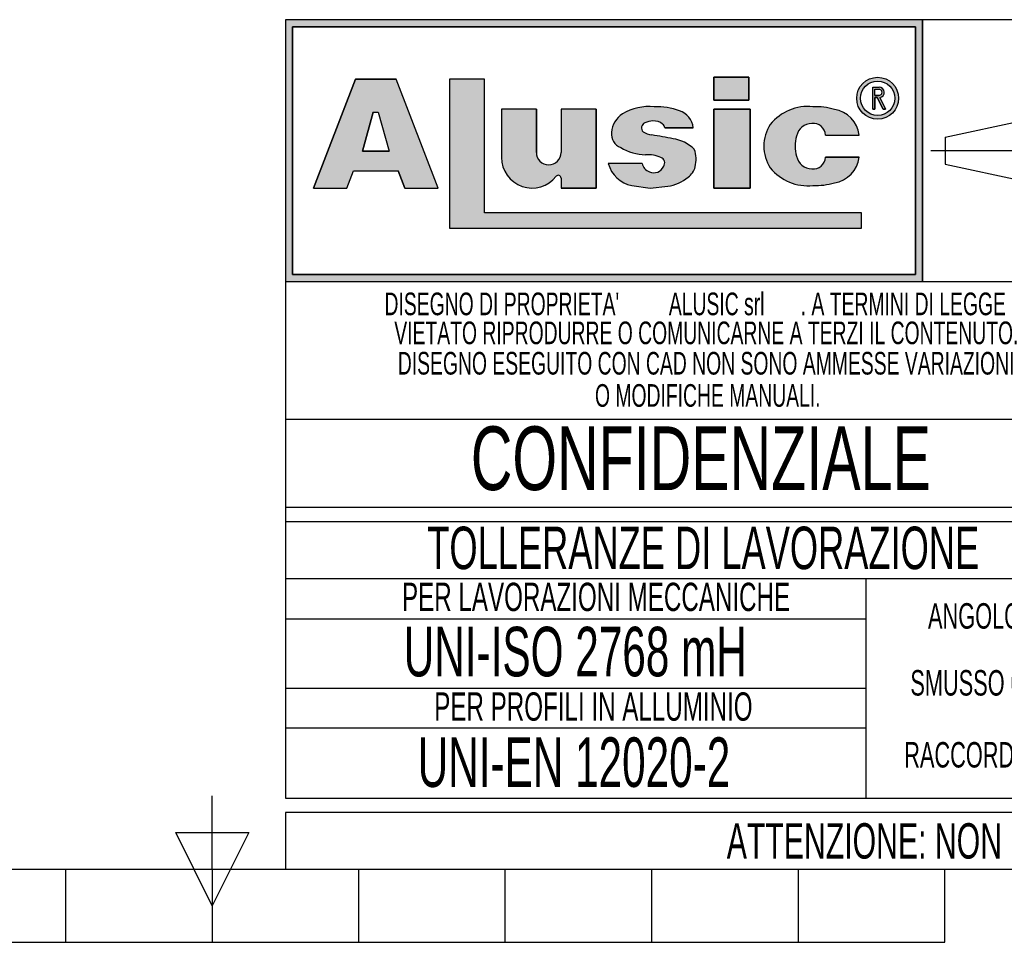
# Model space of a CAD drawing. Header units: millimetres. Extents: x 0 to 420, y 0 to 297.
# Tile 10 of 72: x 196 to 266, y 0 to 65. Entities that reach past the tile are written whole.
import ezdxf
from ezdxf.enums import TextEntityAlignment as Align

# ---------------------------------------------------------------- set-up
doc = ezdxf.new("R2010")
doc.units = ezdxf.units.MM
doc.linetypes.add('CENTERX2', pattern=[20.319999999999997, 12.7, -2.54, 2.54, -2.54])
doc.layers.add('CARTIGLIO', color=140, linetype='Continuous')
doc.styles.add('SLDTEXTSTYLE0', font='TXT', dxfattribs={"width": 0.6382978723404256})
doc.styles.add('SLDTEXTSTYLE1', font='TXT', dxfattribs={"width": 0.675})

# ---------------------------------------------------------------- blocks, each defined once
blk = doc.blocks.new('SW_NOTE_0_1')
at = {"layer": 'CARTIGLIO', "color": 0, "insert": (85.40558510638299, 3.222669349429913), "char_height": 2.5, "attachment_point": 2, "style": 'SLDTEXTSTYLE0'}
blk.add_mtext("ATTENZIONE: NON INTERPRETARE IL DISEGNO. IN CASO DI QUOTE MANCANTI O POCO CHIARE CONSULTARE L'UFFICIO TECNICO", dxfattribs=at)
blk = doc.blocks.new('SW_NOTE_0_14')
at = {"layer": 'CARTIGLIO', "color": 0, "insert": (6.67819148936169, 2.320321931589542), "char_height": 1.8, "attachment_point": 2, "style": 'SLDTEXTSTYLE0'}
blk.add_mtext("ANGOLO ±10'", dxfattribs=at)
blk = doc.blocks.new('SW_NOTE_0_15')
at = {"layer": 'CARTIGLIO', "color": 0, "insert": (23.93617021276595, 3.867203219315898), "char_height": 3, "attachment_point": 2, "style": 'SLDTEXTSTYLE0'}
blk.add_mtext('TOLLERANZE DI LAVORAZIONE', dxfattribs=at)
blk = doc.blocks.new('SW_NOTE_0_16')
at = {"layer": 'CARTIGLIO', "color": 0, "insert": (21.07265624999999, 5.800804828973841), "char_height": 4.500000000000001, "attachment_point": 2, "style": 'SLDTEXTSTYLE1'}
blk.add_mtext('CONFIDENZIALE', dxfattribs=at)
blk = doc.blocks.new('SW_NOTE_0_17')
at = {"layer": 'CARTIGLIO', "color": 0, "insert": (28.04255319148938, 2.062508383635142), "char_height": 1.6, "attachment_point": 2, "style": 'SLDTEXTSTYLE0'}
blk.add_mtext('DISEGNO ESEGUITO CON CAD NON SONO AMMESSE VARIAZIONI', dxfattribs=at)
blk = doc.blocks.new('SW_NOTE_0_18')
at = {"layer": 'CARTIGLIO', "color": 0, "insert": (27.3404255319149, 2.062508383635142), "char_height": 1.6, "attachment_point": 2, "style": 'SLDTEXTSTYLE0'}
blk.add_mtext('VIETATO RIPRODURRE O COMUNICARNE A TERZI IL CONTENUTO.', dxfattribs=at)
blk = doc.blocks.new('SW_NOTE_0_19')
at = {"layer": 'CARTIGLIO', "color": 0, "insert": (7.587765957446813, 2.320321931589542), "char_height": 1.8, "attachment_point": 2, "style": 'SLDTEXTSTYLE0'}
blk.add_mtext('SMUSSO 0.5x45°', dxfattribs=at)
blk = doc.blocks.new('SW_NOTE_0_20')
at = {"layer": 'CARTIGLIO', "color": 0, "insert": (10.40425531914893, 2.062508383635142), "char_height": 1.6, "attachment_point": 2, "style": 'SLDTEXTSTYLE0'}
blk.add_mtext('O MODIFICHE MANUALI.', dxfattribs=at)
blk = doc.blocks.new('SW_NOTE_0_21')
at = {"layer": 'CARTIGLIO', "color": 0, "char_height": 1.6, "attachment_point": 2, "style": 'SLDTEXTSTYLE0'}
for s, insert in [("DISEGNO DI PROPRIETA'", (10.27659574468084, 2.062508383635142)), ('ALUSIC srl', (25.45120500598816, 2.062508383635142)), (". A TERMINI DI LEGGE E'", (39.41078027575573, 2.062508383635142))]:
    blk.add_mtext(s, dxfattribs=dict(at, insert=insert))
blk = doc.blocks.new('SW_NOTE_0_22')
at = {"layer": 'CARTIGLIO', "color": 0, "insert": (8.569148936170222, 2.320321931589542), "char_height": 1.8, "attachment_point": 2, "style": 'SLDTEXTSTYLE0'}
blk.add_mtext('RACCORDO R 0.5', dxfattribs=at)
blk = doc.blocks.new('SW_NOTE_0_23')
at = {"layer": 'CARTIGLIO', "color": 0, "insert": (18.30319148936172, 2.578135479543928), "char_height": 2, "attachment_point": 2, "style": 'SLDTEXTSTYLE0'}
blk.add_mtext('PER LAVORAZIONI MECCANICHE', dxfattribs=at)
blk = doc.blocks.new('SW_NOTE_0_24')
at = {"layer": 'CARTIGLIO', "color": 0, "insert": (15.68484042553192, 4.511737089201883), "char_height": 3.5, "attachment_point": 2, "style": 'SLDTEXTSTYLE0'}
blk.add_mtext('UNI-ISO 2768 mH', dxfattribs=at)
blk = doc.blocks.new('SW_NOTE_0_25')
at = {"layer": 'CARTIGLIO', "color": 0, "insert": (13.85638297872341, 2.578135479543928), "char_height": 2, "attachment_point": 2, "style": 'SLDTEXTSTYLE0'}
blk.add_mtext('PER PROFILI IN ALLUMINIO', dxfattribs=at)
blk = doc.blocks.new('SW_NOTE_0_26')
at = {"layer": 'CARTIGLIO', "color": 0, "insert": (14.05585106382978, 4.511737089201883), "char_height": 3.5, "attachment_point": 2, "style": 'SLDTEXTSTYLE0'}
blk.add_mtext('UNI-EN 12020-2', dxfattribs=at)
blk = doc.blocks.new('Cartiglio ALUSIC')
at = {"layer": 'CARTIGLIO'}
h = blk.add_hatch(color=256, dxfattribs=at)
h.paths.add_polyline_path([(113.971100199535, 149.9990413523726), (113.971100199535, 131.4990413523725), (158.971100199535, 131.4990413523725), (158.971100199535, 149.9990413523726)], flags=0)
h.paths.add_polyline_path([(114.471100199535, 131.9990413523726), (114.471100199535, 149.4990413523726), (158.471100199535, 149.4990413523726), (158.471100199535, 131.9990413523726)], flags=0)
h = blk.add_hatch(color=256, dxfattribs=at)
h.paths.add_polyline_path([(118.292263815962, 138.1064632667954), (118.7611454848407, 139.3206628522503), (121.9303757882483, 139.3206628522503), (122.3992574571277, 138.1064632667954), (124.7510688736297, 138.1064632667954), (121.7833115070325, 145.7916640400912), (118.9082097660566, 145.7916640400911), (115.9404523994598, 138.1064632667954)], flags=0)
h.paths.add_polyline_path([(119.3961687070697, 140.7216809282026), (120.1708764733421, 143.4547391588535), (120.5206447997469, 143.4547391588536), (121.2953525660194, 140.721680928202)], flags=0)
for points in [[(128.0219401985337, 145.7956943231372), (125.5527056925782, 145.7956943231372), (125.5527056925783, 135.2696801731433), (154.6424359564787, 135.2696801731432), (154.6424359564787, 136.3597302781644), (128.0219401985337, 136.3597302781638)], [(144.2116339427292, 145.9308884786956), (144.2116339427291, 144.3245774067), (146.6985305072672, 144.3245774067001), (146.6985305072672, 145.9308884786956)], [(146.7838932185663, 143.6808359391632), (144.2116339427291, 143.6808359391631), (144.2116339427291, 138.1064632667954), (146.7838932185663, 138.1064632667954)]]:
    blk.add_hatch(color=256, dxfattribs=at).paths.add_polyline_path(points, flags=0)
h = blk.add_hatch(color=256, dxfattribs=at)
edge = h.paths.add_edge_path(flags=0)
edge.add_arc((155.7921827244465, 144.4510199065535), 1.479868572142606, 0, 360)
edge = h.paths.add_edge_path(flags=0)
edge.add_arc((155.7921827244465, 144.4510199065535), 1.214864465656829, 0, 360)
h = blk.add_hatch(color=256, dxfattribs=at)
edge = h.paths.add_edge_path(flags=0)
edge.add_arc((155.8903200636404, 144.8676091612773), 0.3723980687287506, 277.1406326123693, 450.0000000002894)
edge.add_line((155.8903200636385, 145.240007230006), (155.450204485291, 145.240007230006))
edge.add_line((155.450204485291, 145.240007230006), (155.450204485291, 143.6880606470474))
edge.add_line((155.450204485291, 143.6880606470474), (155.605611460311, 143.6880606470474))
edge.add_line((155.605611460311, 143.6880606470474), (155.605611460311, 144.4952110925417))
edge.add_line((155.605611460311, 144.4952110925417), (155.764003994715, 144.4952110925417))
edge.add_line((155.764003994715, 144.4952110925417), (156.171212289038, 143.6880606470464))
edge.add_line((156.171212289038, 143.6880606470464), (156.3452765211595, 143.6880606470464))
edge.add_line((156.3452765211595, 143.6880606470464), (155.9366110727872, 144.4980993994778))
edge = h.paths.add_edge_path(flags=0)
edge.add_line((155.6056114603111, 145.0846002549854), (155.8903200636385, 145.0846002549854))
edge.add_arc((155.8903200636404, 144.8676091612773), 0.2169910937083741, -90.00000000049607, 90.00000000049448, ccw=False)
edge.add_line((155.8903200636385, 144.6506180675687), (155.6056114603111, 144.6506180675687))
edge.add_line((155.6056114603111, 144.6506180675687), (155.6056114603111, 145.0846002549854))
h = blk.add_hatch(color=256, dxfattribs=at)
edge = h.paths.add_edge_path(flags=0)
edge.add_arc((132.5578484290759, 140.6186164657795), 0.8721260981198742, 180, 360, ccw=False)
edge.add_line((131.6857223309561, 140.6186164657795), (131.6857223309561, 143.6808359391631))
edge.add_line((131.6857223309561, 143.6808359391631), (129.2243885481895, 143.6808359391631))
edge.add_line((129.2243885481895, 143.6808359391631), (129.2243885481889, 140.2640777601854))
edge.add_arc((131.3820030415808, 140.2640777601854), 2.157614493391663, 180, 321.9680973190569)
edge.add_arc((133.2350345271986, 138.8146685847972), 0.1949400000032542, 3.751097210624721e-10, 141.9680973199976, ccw=False)
edge.add_line((133.4299745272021, 138.8146685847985), (133.4299745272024, 138.106463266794))
edge.add_line((133.4299745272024, 138.106463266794), (135.91068894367, 138.106463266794))
edge.add_line((135.91068894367, 138.106463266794), (135.9106889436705, 143.6808359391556))
edge.add_line((135.9106889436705, 143.6808359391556), (133.4299745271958, 143.6808359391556))
edge.add_line((133.4299745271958, 143.6808359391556), (133.4299745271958, 140.6186164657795))
h = blk.add_hatch(color=256, dxfattribs=at)
edge = h.paths.add_edge_path(flags=0)
edge.add_line((139.7219511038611, 138.0874905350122), (140.9616140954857, 138.2313935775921))
edge.add_arc((140.6251358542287, 140.9172664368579), 2.706867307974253, 277.1406456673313, 311.0032214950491)
edge.add_arc((141.7459062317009, 139.8536948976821), 1.178212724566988, 303.7868133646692, 347.8980612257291)
edge.add_arc((141.0550130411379, 140.1458147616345), 1.920162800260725, 343.6935231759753, 381.4193527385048)
edge.add_arc((140.9170023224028, 138.8528855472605), 2.77207698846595, 46.00269433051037, 81.25096772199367)
edge.add_arc((133.1604335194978, 99.54681763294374), 42.8338661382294, 78.993004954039, 81.01866969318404)
edge.add_arc((140.0875549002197, 143.5111497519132), 1.672976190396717, 238.77709912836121, 261.74465207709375, ccw=False)
edge.add_arc((139.511171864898, 142.3534770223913), 0.3988810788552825, 114.64010585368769, 223.1865854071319, ccw=False)
edge.add_arc((139.9292750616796, 141.471492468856), 1.374925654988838, 90.51660503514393, 115.15343256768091, ccw=False)
edge.add_arc((139.978971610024, 141.8617877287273), 0.986530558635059, 50.69488274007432, 93.60864602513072, ccw=False)
edge.add_arc((140.2656634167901, 142.2302567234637), 0.519939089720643, 14.547573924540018, 49.4198797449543, ccw=False)
edge.add_line((140.7689329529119, 142.3608569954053), (142.7634621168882, 142.3608569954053))
edge.add_arc((141.3534729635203, 142.2214802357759), 1.416861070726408, 5.645321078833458, 71.38339334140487)
edge.add_arc((140.0918708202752, 138.6413140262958), 5.212710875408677, 70.80435731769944, 90.86664277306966)
edge.add_arc((139.6876943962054, 140.01898057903), 3.848224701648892, 85.15036290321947, 119.9120405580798)
edge.add_arc((138.7589405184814, 141.8826763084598), 1.774008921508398, 123.9309471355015, 174.9914571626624)
edge.add_arc((138.007121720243, 141.9227892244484), 1.021881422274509, 173.5516105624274, 249.3813116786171)
edge.add_arc((139.4480837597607, 143.8857829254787), 3.430150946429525, 238.3320469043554, 269.1908231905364)
edge.add_arc((139.5671105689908, 138.3083973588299), 2.154096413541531, 64.99796384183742, 94.45891481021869, ccw=False)
edge.add_arc((140.3551381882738, 139.8813550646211), 0.398545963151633, -35.586121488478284, 72.11412463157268, ccw=False)
edge.add_arc((139.9862171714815, 139.9393420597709), 0.7512299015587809, 245.201083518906, 337.29941344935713, ccw=False)
edge.add_arc((139.934335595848, 140.0154535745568), 0.8024620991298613, 192.5591591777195, 250.8523518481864, ccw=False)
edge.add_line((139.1510748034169, 139.8409601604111), (136.768183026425, 139.8409601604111))
edge.add_arc((138.8654850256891, 140.4022414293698), 2.1711085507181, 194.9824340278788, 258.3364147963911)
edge.add_line((138.4265630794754, 138.2759630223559), (139.7219511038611, 138.0874905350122))
h = blk.add_hatch(color=256, dxfattribs=at)
edge = h.paths.add_edge_path(flags=0)
edge.add_arc((151.1448446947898, 140.5631500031), 1.095489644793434, 191.1589777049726, 269.9285492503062, ccw=False)
edge.add_arc((152.2932291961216, 141.066632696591), 2.335462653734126, 162.1599290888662, 197.8400709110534, ccw=False)
edge.add_arc((151.1448446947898, 141.5701153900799), 1.095489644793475, 90.07145075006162, 168.8410222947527, ccw=False)
edge.add_arc((151.2517282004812, 141.8150308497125), 0.8574339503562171, 2.566657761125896, 97.25285314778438, ccw=False)
edge.add_line((152.108301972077, 141.8534281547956), (154.4848142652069, 141.8534281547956))
edge.add_arc((152.4212904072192, 141.6061501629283), 2.078287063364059, 6.833333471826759, 81.00039250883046)
edge.add_arc((151.336234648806, 138.6914263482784), 5.163706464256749, 74.1517675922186, 91.31975036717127)
edge.add_arc((150.8738064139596, 140.4366829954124), 3.434301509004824, 84.25969198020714, 140.8312604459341)
edge.add_arc((150.5707293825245, 141.0666326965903), 2.817144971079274, 146.8823062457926, 213.1176937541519)
edge.add_arc((150.87380641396, 141.6965823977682), 3.434301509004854, 219.1687395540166, 275.7403080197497)
edge.add_arc((151.3362346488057, 143.4418390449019), 5.163706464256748, 268.6802496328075, 285.8482324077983)
edge.add_arc((152.4212904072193, 140.5271152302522), 2.078287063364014, 278.9996074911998, 353.1666665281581)
edge.add_line((154.4848142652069, 140.2798372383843), (152.1083019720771, 140.2798372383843))
edge.add_arc((151.2517282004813, 140.3182345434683), 0.8574339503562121, 262.7471468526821, 357.4333422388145, ccw=False)
for p, q in [((113.971100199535, 149.9990413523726), (113.971100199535, 131.4990413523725)), ((113.971100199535, 149.9990413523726), (113.971100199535, 94.99904135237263)), ((173.971100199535, 149.9990413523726), (113.971100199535, 149.9990413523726)), ((158.971100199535, 149.9990413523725), (113.971100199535, 149.9990413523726)), ((113.971100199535, 149.9990413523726), (113.971100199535, 131.4990413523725)), ((113.971100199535, 149.9990413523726), (113.971100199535, 115.5498549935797)), ((158.971100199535, 131.4990413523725), (158.971100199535, 149.9990413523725)), ((158.971100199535, 149.9990413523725), (158.971100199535, 131.4990413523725)), ((114.471100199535, 131.9990413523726), (114.471100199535, 149.4990413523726)), ((114.471100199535, 149.4990413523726), (114.471100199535, 131.9990413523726)), ((114.471100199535, 149.4990413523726), (158.471100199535, 149.4990413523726)), ((158.471100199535, 149.4990413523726), (114.471100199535, 149.4990413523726)), ((158.471100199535, 149.4990413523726), (158.471100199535, 131.9990413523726)), ((158.471100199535, 131.9990413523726), (158.471100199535, 149.4990413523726)), ((118.9082097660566, 145.7916640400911), (115.9404523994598, 138.1064632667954)), ((115.9404523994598, 138.1064632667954), (118.9082097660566, 145.7916640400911)), ((121.7833115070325, 145.7916640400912), (118.9082097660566, 145.7916640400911)), ((118.9082097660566, 145.7916640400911), (121.7833115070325, 145.7916640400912)), ((124.7510688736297, 138.1064632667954), (121.7833115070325, 145.7916640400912)), ((124.7510688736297, 138.1064632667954), (121.7833115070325, 145.7916640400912)), ((128.0219401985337, 145.7956943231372), (125.5527056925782, 145.7956943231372)), ((125.5527056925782, 145.7956943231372), (125.5527056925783, 135.2696801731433)), ((128.0219401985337, 145.7956943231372), (125.5527056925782, 145.7956943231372)), ((125.5527056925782, 145.7956943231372), (125.5527056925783, 135.2696801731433)), ((128.0219401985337, 136.3597302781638), (128.0219401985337, 145.7956943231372)), ((128.0219401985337, 136.3597302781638), (128.0219401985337, 145.7956943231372)), ((146.6985305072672, 145.9308884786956), (144.2116339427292, 145.9308884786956)), ((144.2116339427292, 145.9308884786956), (144.2116339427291, 144.3245774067)), ((144.2116339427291, 144.3245774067), (144.2116339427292, 145.9308884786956)), ((144.2116339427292, 145.9308884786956), (146.6985305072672, 145.9308884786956)), ((146.6985305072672, 145.9308884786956), (146.6985305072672, 144.3245774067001)), ((146.6985305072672, 144.3245774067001), (146.6985305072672, 145.9308884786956)), ((155.450204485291, 143.6880606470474), (155.450204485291, 145.240007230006)), ((155.450204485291, 143.6880606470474), (155.450204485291, 145.240007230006)), ((155.450204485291, 145.240007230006), (155.8903200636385, 145.240007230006)), ((155.450204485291, 145.240007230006), (155.8903200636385, 145.240007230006)), ((155.6056114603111, 145.0846002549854), (155.8903200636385, 145.0846002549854)), ((155.6056114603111, 144.6506180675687), (155.6056114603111, 145.0846002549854)), ((155.6056114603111, 144.6506180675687), (155.6056114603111, 145.0846002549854)), ((155.6056114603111, 145.0846002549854), (155.8903200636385, 145.0846002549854)), ((144.2116339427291, 144.3245774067), (146.6985305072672, 144.3245774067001)), ((146.6985305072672, 144.3245774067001), (144.2116339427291, 144.3245774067)), ((155.6056114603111, 144.6506180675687), (155.8903200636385, 144.6506180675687)), ((155.8903200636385, 144.6506180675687), (155.6056114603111, 144.6506180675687)), ((155.605611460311, 144.4952110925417), (155.605611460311, 143.6880606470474)), ((155.605611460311, 143.6880606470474), (155.605611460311, 144.4952110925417)), ((155.764003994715, 144.4952110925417), (155.605611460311, 144.4952110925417)), ((155.605611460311, 144.4952110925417), (155.764003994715, 144.4952110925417)), ((156.171212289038, 143.6880606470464), (155.764003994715, 144.4952110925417)), ((155.764003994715, 144.4952110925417), (156.171212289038, 143.6880606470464)), ((155.9366110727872, 144.4980993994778), (156.3452765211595, 143.6880606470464)), ((155.9366110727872, 144.4980993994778), (156.3452765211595, 143.6880606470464)), ((119.3961687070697, 140.7216809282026), (120.1708764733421, 143.4547391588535)), ((120.1708764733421, 143.4547391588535), (119.3961687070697, 140.7216809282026)), ((120.1708764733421, 143.4547391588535), (120.5206447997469, 143.4547391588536)), ((120.1708764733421, 143.4547391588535), (120.5206447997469, 143.4547391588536)), ((120.5206447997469, 143.4547391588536), (121.2953525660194, 140.721680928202)), ((120.5206447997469, 143.4547391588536), (121.2953525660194, 140.721680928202)), ((129.2243885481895, 143.6808359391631), (129.2243885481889, 140.2640777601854)), ((131.6857223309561, 143.6808359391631), (129.2243885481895, 143.6808359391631)), ((131.6857223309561, 143.6808359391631), (129.2243885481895, 143.6808359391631)), ((129.2243885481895, 143.6808359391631), (129.2243885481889, 140.2640777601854)), ((131.6857223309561, 140.6186164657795), (131.6857223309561, 143.6808359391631)), ((131.6857223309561, 143.6808359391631), (131.6857223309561, 140.6186164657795)), ((135.9106889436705, 143.6808359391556), (133.4299745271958, 143.6808359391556)), ((133.4299745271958, 143.6808359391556), (133.4299745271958, 140.6186164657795)), ((133.4299745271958, 143.6808359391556), (133.4299745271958, 140.6186164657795)), ((135.9106889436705, 143.6808359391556), (133.4299745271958, 143.6808359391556)), ((135.9106889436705, 143.6808359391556), (135.91068894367, 138.106463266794)), ((135.91068894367, 138.106463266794), (135.9106889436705, 143.6808359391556)), ((146.7838932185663, 143.6808359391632), (144.2116339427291, 143.6808359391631)), ((144.2116339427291, 143.6808359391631), (144.2116339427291, 138.1064632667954)), ((144.2116339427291, 143.6808359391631), (146.7838932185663, 143.6808359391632)), ((144.2116339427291, 138.1064632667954), (144.2116339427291, 143.6808359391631)), ((146.7838932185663, 138.1064632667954), (146.7838932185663, 143.6808359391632)), ((146.7838932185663, 143.6808359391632), (146.7838932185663, 138.1064632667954)), ((155.450204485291, 143.6880606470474), (155.605611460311, 143.6880606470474)), ((155.605611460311, 143.6880606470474), (155.450204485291, 143.6880606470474)), ((156.171212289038, 143.6880606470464), (156.3452765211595, 143.6880606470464)), ((156.3452765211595, 143.6880606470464), (156.171212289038, 143.6880606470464)), ((160.5624374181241, 141.7060810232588), (166.0550106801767, 142.8872795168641)), ((140.7689329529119, 142.3608569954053), (142.7634621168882, 142.3608569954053)), ((142.7634621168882, 142.3608569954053), (140.7689329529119, 142.3608569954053)), ((152.108301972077, 141.8534281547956), (154.4848142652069, 141.8534281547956)), ((152.108301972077, 141.8534281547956), (154.4848142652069, 141.8534281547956)), ((160.5624374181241, 141.7060810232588), (160.5624374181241, 139.7920016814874)), ((121.2953525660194, 140.721680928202), (119.3961687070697, 140.7216809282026)), ((119.3961687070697, 140.7216809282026), (121.2953525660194, 140.721680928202)), ((139.1510748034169, 139.8409601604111), (136.768183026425, 139.8409601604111)), ((139.1510748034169, 139.8409601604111), (136.768183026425, 139.8409601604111)), ((154.4848142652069, 140.2798372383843), (152.1083019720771, 140.2798372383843)), ((152.1083019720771, 140.2798372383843), (154.4848142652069, 140.2798372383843)), ((160.5624374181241, 139.7920016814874), (166.0550106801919, 138.6108031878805)), ((118.292263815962, 138.1064632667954), (118.7611454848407, 139.3206628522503)), ((118.292263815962, 138.1064632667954), (118.7611454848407, 139.3206628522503)), ((118.7611454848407, 139.3206628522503), (121.9303757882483, 139.3206628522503)), ((118.7611454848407, 139.3206628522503), (121.9303757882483, 139.3206628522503)), ((122.3992574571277, 138.1064632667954), (121.9303757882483, 139.3206628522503)), ((121.9303757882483, 139.3206628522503), (122.3992574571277, 138.1064632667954)), ((133.4299745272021, 138.8146685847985), (133.4299745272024, 138.106463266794)), ((133.4299745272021, 138.8146685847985), (133.4299745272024, 138.106463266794)), ((115.9404523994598, 138.1064632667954), (118.292263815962, 138.1064632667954)), ((115.9404523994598, 138.1064632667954), (118.292263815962, 138.1064632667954)), ((122.3992574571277, 138.1064632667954), (124.7510688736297, 138.1064632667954)), ((122.3992574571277, 138.1064632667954), (124.7510688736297, 138.1064632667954)), ((133.4299745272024, 138.106463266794), (135.91068894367, 138.106463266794)), ((135.91068894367, 138.106463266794), (133.4299745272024, 138.106463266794)), ((138.4265630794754, 138.2759630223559), (139.7219511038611, 138.0874905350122)), ((138.4265630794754, 138.2759630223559), (139.7219511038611, 138.0874905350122)), ((139.7219511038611, 138.0874905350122), (140.9616140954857, 138.2313935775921)), ((139.7219511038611, 138.0874905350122), (140.9616140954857, 138.2313935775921)), ((144.2116339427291, 138.1064632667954), (146.7838932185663, 138.1064632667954)), ((146.7838932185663, 138.1064632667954), (144.2116339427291, 138.1064632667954)), ((154.6424359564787, 136.3597302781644), (128.0219401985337, 136.3597302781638)), ((154.6424359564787, 136.3597302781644), (128.0219401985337, 136.3597302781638)), ((154.6424359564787, 135.2696801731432), (154.6424359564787, 136.3597302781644)), ((154.6424359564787, 135.2696801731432), (154.6424359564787, 136.3597302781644)), ((125.5527056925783, 135.2696801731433), (154.6424359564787, 135.2696801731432)), ((125.5527056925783, 135.2696801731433), (154.6424359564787, 135.2696801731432)), ((113.971100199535, 131.4990413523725), (158.971100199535, 131.4990413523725)), ((113.971100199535, 131.4990413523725), (173.971100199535, 131.4990413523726)), ((158.471100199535, 131.9990413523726), (114.471100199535, 131.9990413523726)), ((114.471100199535, 131.9990413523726), (158.471100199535, 131.9990413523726)), ((173.971100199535, 121.7636603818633), (113.971100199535, 121.7636603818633)), ((173.971100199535, 115.5498549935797), (113.971100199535, 115.5498549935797)), ((113.971100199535, 114.5498549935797), (173.971100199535, 114.5498549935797)), ((113.971100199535, 114.5498549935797), (113.971100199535, 94.99904135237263)), ((173.9571410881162, 110.4900006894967), (113.9571410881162, 110.4900006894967)), ((154.9806365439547, 94.99904135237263), (154.9806365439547, 110.4900006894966)), ((113.971100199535, 107.6716313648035), (154.9806365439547, 107.6716313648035)), ((154.9806365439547, 102.7445210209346), (113.971100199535, 102.7445210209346)), ((113.9850593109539, 99.96496483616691), (154.9945956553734, 99.96496483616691)), ((113.971100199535, 94.99904135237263), (173.971100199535, 94.99904135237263)), ((313.621100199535, 93.99904135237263), (113.971100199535, 93.99904135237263)), ((113.971100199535, 93.99904135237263), (113.971100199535, 89.99904135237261)), ((113.971100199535, 89.99904135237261), (313.621100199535, 89.99904135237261))]:
    blk.add_line(p, q, dxfattribs=at)
at = {"layer": 'CARTIGLIO', "linetype": 'CENTERX2'}
blk.add_line((159.5584198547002, 140.749041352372), (173.3837805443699, 140.749041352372), dxfattribs=at)
at = {"layer": 'CARTIGLIO', "linetype": 'Continuous'}
blk.add_line((113.9695322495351, 89.99904135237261), (313.621100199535, 89.99904135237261), dxfattribs=at)
at = {"layer": 'CARTIGLIO'}
for radius in [1.479868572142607, 1.479868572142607, 1.214864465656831, 1.214864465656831]:
    blk.add_circle((155.7921827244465, 144.4510199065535), radius, dxfattribs=at)
for centre, radius, start, end in [((155.8903200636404, 144.8676091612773), 0.3723980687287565, 277.1406326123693, 90.00000000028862), ((155.8903200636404, 144.8676091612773), 0.3723980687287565, 277.1406326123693, 90.00000000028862), ((155.8903200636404, 144.8676091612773), 0.2169910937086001, 269.9999999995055, 90.00000000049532), ((155.8903200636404, 144.8676091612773), 0.2169910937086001, 269.9999999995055, 90.00000000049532), ((138.7589405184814, 141.8826763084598), 1.774008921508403, 123.9309471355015, 174.9914571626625), ((138.7589405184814, 141.8826763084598), 1.774008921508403, 123.9309471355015, 174.9914571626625), ((139.6876943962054, 140.01898057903), 3.848224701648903, 85.15036290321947, 119.9120405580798), ((139.6876943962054, 140.01898057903), 3.848224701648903, 85.15036290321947, 119.9120405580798), ((140.0918708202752, 138.6413140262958), 5.212710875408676, 70.80435731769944, 90.86664277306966), ((140.0918708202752, 138.6413140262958), 5.212710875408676, 70.80435731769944, 90.86664277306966), ((141.3534729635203, 142.2214802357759), 1.416861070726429, 5.645321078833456, 71.38339334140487), ((141.3534729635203, 142.2214802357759), 1.416861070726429, 5.645321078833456, 71.38339334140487), ((150.8738064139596, 140.4366829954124), 3.434301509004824, 84.25969198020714, 140.8312604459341), ((150.8738064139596, 140.4366829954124), 3.434301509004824, 84.25969198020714, 140.8312604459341), ((151.336234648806, 138.6914263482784), 5.163706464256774, 74.1517675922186, 91.31975036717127), ((151.336234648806, 138.6914263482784), 5.163706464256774, 74.1517675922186, 91.31975036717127), ((152.4212904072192, 141.6061501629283), 2.078287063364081, 6.833333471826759, 81.00039250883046), ((152.4212904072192, 141.6061501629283), 2.078287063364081, 6.833333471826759, 81.00039250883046), ((139.511171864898, 142.3534770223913), 0.3988810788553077, 114.6401058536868, 223.1865854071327), ((139.511171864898, 142.3534770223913), 0.3988810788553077, 114.6401058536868, 223.1865854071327), ((139.9292750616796, 141.471492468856), 1.374925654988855, 90.51660503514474, 115.1534325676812), ((139.9292750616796, 141.471492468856), 1.374925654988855, 90.51660503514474, 115.1534325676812), ((139.978971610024, 141.8617877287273), 0.9865305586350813, 50.69488274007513, 93.60864602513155), ((139.978971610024, 141.8617877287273), 0.9865305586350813, 50.69488274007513, 93.60864602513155), ((140.2656634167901, 142.2302567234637), 0.5199390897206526, 14.5475739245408, 49.41987974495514), ((140.2656634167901, 142.2302567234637), 0.5199390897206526, 14.5475739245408, 49.41987974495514), ((150.5707293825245, 141.0666326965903), 2.81714497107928, 146.8823062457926, 213.1176937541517), ((150.5707293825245, 141.0666326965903), 2.81714497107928, 146.8823062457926, 213.1176937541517), ((151.1448446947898, 141.5701153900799), 1.095489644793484, 90.07145075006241, 168.8410222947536), ((151.1448446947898, 141.5701153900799), 1.095489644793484, 90.07145075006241, 168.8410222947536), ((151.2517282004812, 141.8150308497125), 0.8574339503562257, 2.566657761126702, 97.25285314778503), ((151.2517282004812, 141.8150308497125), 0.8574339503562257, 2.566657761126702, 97.25285314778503), ((138.007121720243, 141.9227892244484), 1.021881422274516, 173.5516105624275, 249.381311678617), ((138.007121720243, 141.9227892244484), 1.021881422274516, 173.5516105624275, 249.381311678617), ((140.0875549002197, 143.5111497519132), 1.672976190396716, 238.777099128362, 261.7446520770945), ((140.0875549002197, 143.5111497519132), 1.672976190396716, 238.777099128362, 261.7446520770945), ((133.1604335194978, 99.54681763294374), 42.83386613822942, 78.993004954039, 81.01866969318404), ((133.1604335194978, 99.54681763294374), 42.83386613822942, 78.993004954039, 81.01866969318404), ((140.9170023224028, 138.8528855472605), 2.77207698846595, 46.00269433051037, 81.25096772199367), ((140.9170023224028, 138.8528855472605), 2.77207698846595, 46.00269433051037, 81.25096772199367), ((152.2932291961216, 141.066632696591), 2.335462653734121, 162.159929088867, 197.8400709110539), ((152.2932291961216, 141.066632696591), 2.335462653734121, 162.159929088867, 197.8400709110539), ((132.5578484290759, 140.6186164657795), 0.8721260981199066, 180, 0), ((132.5578484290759, 140.6186164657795), 0.8721260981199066, 180, 0), ((139.4480837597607, 143.8857829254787), 3.430150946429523, 238.3320469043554, 269.1908231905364), ((139.4480837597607, 143.8857829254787), 3.430150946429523, 238.3320469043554, 269.1908231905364), ((141.0550130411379, 140.1458147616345), 1.920162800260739, 343.6935231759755, 21.41935273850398), ((141.0550130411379, 140.1458147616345), 1.920162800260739, 343.6935231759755, 21.41935273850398), ((131.3820030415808, 140.2640777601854), 2.157614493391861, 180, 321.9680973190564), ((131.3820030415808, 140.2640777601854), 2.157614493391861, 180, 321.9680973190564), ((138.8654850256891, 140.4022414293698), 2.171108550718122, 194.9824340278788, 258.3364147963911), ((138.8654850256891, 140.4022414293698), 2.171108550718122, 194.9824340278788, 258.3364147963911), ((139.934335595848, 140.0154535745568), 0.8024620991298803, 192.5591591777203, 250.8523518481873), ((139.934335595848, 140.0154535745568), 0.8024620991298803, 192.5591591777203, 250.8523518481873), ((139.5671105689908, 138.3083973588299), 2.154096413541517, 64.99796384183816, 94.45891481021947), ((139.5671105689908, 138.3083973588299), 2.154096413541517, 64.99796384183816, 94.45891481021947), ((140.3551381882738, 139.8813550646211), 0.398545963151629, 324.4138785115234, 72.11412463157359), ((140.3551381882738, 139.8813550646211), 0.398545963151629, 324.4138785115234, 72.11412463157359), ((151.1448446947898, 140.5631500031), 1.095489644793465, 191.1589777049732, 269.9285492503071), ((151.1448446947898, 140.5631500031), 1.095489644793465, 191.1589777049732, 269.9285492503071), ((151.2517282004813, 140.3182345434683), 0.8574339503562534, 262.7471468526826, 357.4333422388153), ((151.2517282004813, 140.3182345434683), 0.8574339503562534, 262.7471468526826, 357.4333422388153), ((152.4212904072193, 140.5271152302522), 2.078287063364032, 278.9996074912, 353.1666665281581), ((152.4212904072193, 140.5271152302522), 2.078287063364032, 278.9996074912, 353.1666665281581), ((139.9862171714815, 139.9393420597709), 0.7512299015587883, 245.2010835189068, 337.2994134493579), ((139.9862171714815, 139.9393420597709), 0.7512299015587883, 245.2010835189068, 337.2994134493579), ((141.7459062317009, 139.8536948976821), 1.178212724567, 303.7868133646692, 347.8980612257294), ((141.7459062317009, 139.8536948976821), 1.178212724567, 303.7868133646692, 347.8980612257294), ((150.87380641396, 141.6965823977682), 3.434301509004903, 219.1687395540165, 275.7403080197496), ((150.87380641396, 141.6965823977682), 3.434301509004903, 219.1687395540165, 275.7403080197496), ((133.2350345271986, 138.8146685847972), 0.1949400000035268, 3.759104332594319e-10, 141.9680973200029), ((133.2350345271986, 138.8146685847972), 0.1949400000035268, 3.759104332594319e-10, 141.9680973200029), ((140.6251358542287, 140.9172664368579), 2.706867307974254, 277.1406456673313, 311.0032214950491), ((140.6251358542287, 140.9172664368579), 2.706867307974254, 277.1406456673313, 311.0032214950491), ((151.3362346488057, 143.4418390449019), 5.163706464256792, 268.6802496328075, 285.8482324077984), ((151.3362346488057, 143.4418390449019), 5.163706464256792, 268.6802496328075, 285.8482324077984)]:
    blk.add_arc(centre, radius, start, end, dxfattribs=at)
at = {"layer": 'CARTIGLIO', "color": 140}
for name, p in [('SW_NOTE_0_21', (118.9711016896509, 128.6603244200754)), ('SW_NOTE_0_18', (116.3533271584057, 126.6141659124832)), ('SW_NOTE_0_17', (115.6355512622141, 124.4682551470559)), ('SW_NOTE_0_20', (133.3899886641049, 122.1920407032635)), ('SW_NOTE_0_16', (122.2362996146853, 115.4679531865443)), ('SW_NOTE_0_15', (119.5374520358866, 110.3183836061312)), ('SW_NOTE_0_23', (117.6003680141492, 107.6481432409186)), ('SW_NOTE_0_14', (157.5950277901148, 106.4612057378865)), ('SW_NOTE_0_24', (118.7522918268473, 102.6005131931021)), ('SW_NOTE_0_19', (156.6725276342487, 101.7341689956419)), ('SW_NOTE_0_25', (121.8587729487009, 99.90266357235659)), ('SW_NOTE_0_26', (120.2859705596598, 94.78943414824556)), ('SW_NOTE_0_22', (155.6312777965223, 96.6517264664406)), ('SW_NOTE_0_1', (127.6311861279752, 90.01640253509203))]:
    blk.add_blockref(name, p, dxfattribs=at)
at = {"layer": 'CARTIGLIO', "color": 140, "style": 'SLDTEXTSTYLE0', "width": 0.6382978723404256}
for tag, height, p in [('AUTOATTR1', 3.5, (223.449403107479, 133.7003798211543)), ('AUTOATTR2', 3.5, (221.9290871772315, 127.4217635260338)), ('AUTOATTR11', 3.5, (223.1430107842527, 121.4105734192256)), ('AUTOATTR8', 4, (219.2444208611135, 110.0025032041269)), ('AUTOATTR9', 4, (218.1221976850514, 100.4234402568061)), ('AUTOATTR0', 4, (249.0325362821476, 100.3118048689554))]:
    blk.add_attdef(tag, text='', height=height, dxfattribs=at).set_placement(p, align=Align.TOP_CENTER)
at = {"layer": 'CARTIGLIO', "color": 140}
for tag in ['AUTOATTR13', 'AUTOATTR12', 'AUTOATTR10', 'AUTOATTR7', 'AUTOATTR6', 'AUTOATTR5', 'AUTOATTR4', 'AUTOATTR3']:
    blk.add_attdef(tag, (0, 0), '', height=4, dxfattribs=at)

msp = doc.modelspace()

# ---------------------------------------------------------------- linework, layer by layer
at = {"layer": 'CARTIGLIO', "linetype": 'Continuous'}
for p, q in [((210.0037561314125, 5.171001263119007), (210.0037561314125, 10.34521728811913)), ((207.4166481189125, 7.758109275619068), (212.5908641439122, 7.758109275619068)), ((210.0037561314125, 2.583893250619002), (207.4166481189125, 7.758109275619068)), ((212.5908641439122, 7.758109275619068), (210.0037561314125, 2.583893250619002)), ((5.180115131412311, 5.171001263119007), (414.8273971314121, 5.171001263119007)), ((199.6553240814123, -0.003214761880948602), (199.6553240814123, 5.171001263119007)), ((210.0037561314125, 5.171001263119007), (210.0037561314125, -0.003214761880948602)), ((215.1758291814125, 5.171001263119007), (414.8273971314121, 5.171001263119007)), ((220.3521881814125, -0.003214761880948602), (220.3521881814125, 5.171001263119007)), ((230.7006202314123, -0.003214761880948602), (230.7006202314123, 5.171001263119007)), ((241.0490522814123, -0.003214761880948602), (241.0490522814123, 5.171001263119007)), ((251.3974843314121, -0.003214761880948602), (251.3974843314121, 5.171001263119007)), ((261.7459163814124, -0.003214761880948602), (261.7459163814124, 5.171001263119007)), ((158.2615958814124, -0.003214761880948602), (261.7459163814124, -0.003214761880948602))]:
    msp.add_line(p, q, dxfattribs=at)
at = {"layer": 'CARTIGLIO'}
msp.add_line((215.1773971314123, 5.171001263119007), (414.8273971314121, 5.171001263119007), dxfattribs=at)

# ---------------------------------------------------------------- block references
msp.add_blockref('Cartiglio ALUSIC', (101.206296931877, -84.82804008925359), dxfattribs=at)

doc.saveas('drawing.dxf')
